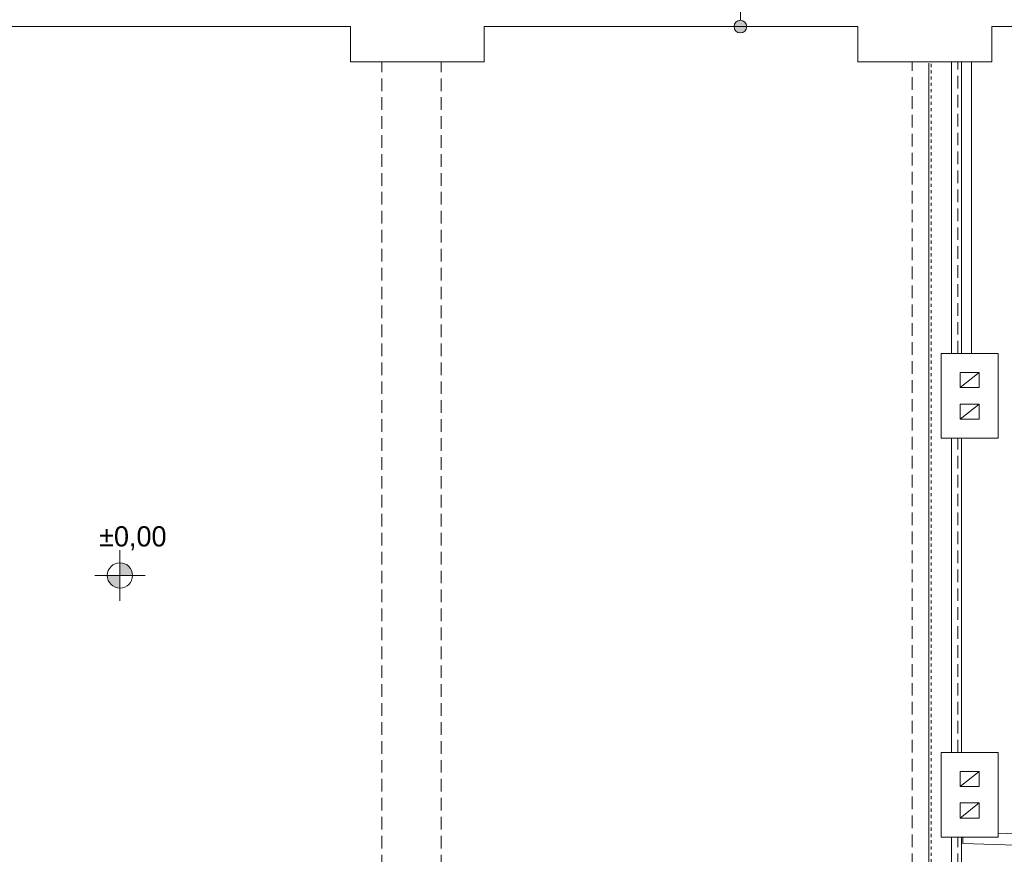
# Model space of a CAD drawing. Extents: x -528673 to -426178, y 23200 to 131944.
# Tile 48 of 87: x -481929 to -474131, y 61468 to 68080. Entities that reach past the tile are written whole.
import ezdxf

# ---------------------------------------------------------------- set-up
doc = ezdxf.new("R2010")
doc.units = 0
doc.header["$MEASUREMENT"] = 0
doc.linetypes.add('Hidden Line', pattern=[50, 25, -25])
doc.linetypes.add('Krawędzie ukryte', pattern=[150, 100, -50])
for name, color, linetype in [('#PODKŁAD', 252, 'Continuous'), ('Arch opisy', 252, 'Continuous'), ('INWENT RZĘDNE', 252, 'Continuous')]:
    doc.layers.add(name, color=color, linetype=linetype)
for name, color, linetype, lineweight in [('Arch opisy_Nr_Pióra__21', 252, 'Continuous', 9), ('INWENT BALUSTRADY_Nr_Pióra__21', 252, 'Continuous', 9), ('INWENT KONST. DREWNIANA_Nr_Pióra__21', 252, 'Continuous', 9), ('INWENT RZĘDNE_Nr_Pióra__21', 252, 'Continuous', 9), ('INWENT.ŚCIANY_Nr_Pióra__1', 252, 'Continuous', 25), ('INWENT.ŚCIANY_Nr_Pióra__21', 252, 'Continuous', 9), ('Istniejące stropy_Nr_Pióra__5', 252, 'Continuous', 13)]:
    doc.layers.add(name, color=color, linetype=linetype, lineweight=lineweight)
doc.styles.add('GENERATED_STYLE_1', font='txt')

# ---------------------------------------------------------------- blocks, each defined once
blk = doc.blocks.new('Koty wysokościowe_113', base_point=(-481134.7, 63676.8))
at = {"layer": 'INWENT RZĘDNE_Nr_Pióra__21', "linetype": 'Continuous'}
for points in [[(-481134.7, 63676.8), (-481034.7, 63676.8), (-481042.3, 63715), (-481064, 63747.5), (-481096.4, 63769.2), (-481134.7, 63776.8)], [(-481134.7, 63676.8), (-481234.7, 63676.8), (-481227.1, 63638.5), (-481205.4, 63606.1), (-481173, 63584.4), (-481134.7, 63576.8)]]:
    blk.add_hatch(color=256, dxfattribs=at).paths.add_polyline_path(points, flags=0)
for p, q in [((-481134.7, 63476.8), (-481134.7, 63876.8)), ((-481334.7, 63676.8), (-480934.7, 63676.8))]:
    blk.add_line(p, q, dxfattribs=at)
blk.add_circle((-481134.7, 63676.8), 100, dxfattribs=at)
at = {"layer": 'INWENT RZĘDNE_Nr_Pióra__21', "insert": (-481299.5, 63876.8), "char_height": 160, "attachment_point": 7, "style": 'GENERATED_STYLE_1'}
blk.add_mtext('{±0,00}', dxfattribs=at)
blk = doc.blocks.new('Linia_177', base_point=(-476221.2, 68024.5))
at = {"layer": 'Arch opisy_Nr_Pióra__21', "linetype": 'Continuous'}
for points in [[(-476171.2, 68544.5), (-476175, 68563.7), (-476185.8, 68579.9), (-476202, 68590.7), (-476221.2, 68594.5), (-476240.3, 68590.7), (-476256.5, 68579.9), (-476267.3, 68563.7), (-476271.2, 68544.5), (-476267.3, 68525.4), (-476256.5, 68509.2), (-476240.3, 68498.3), (-476221.2, 68494.5), (-476202, 68498.3), (-476185.8, 68509.2), (-476175, 68525.4)], [(-476171.2, 68024.5), (-476175, 68043.7), (-476185.8, 68059.9), (-476202, 68070.7), (-476221.2, 68074.5), (-476240.3, 68070.7), (-476256.5, 68059.9), (-476267.3, 68043.7), (-476271.2, 68024.5), (-476267.3, 68005.4), (-476256.5, 67989.2), (-476240.3, 67978.3), (-476221.2, 67974.5), (-476202, 67978.3), (-476185.8, 67989.2), (-476175, 68005.4)]]:
    blk.add_hatch(color=256, dxfattribs=at).paths.add_polyline_path(points, flags=0)
blk.add_line((-476221.2, 68074.5), (-476221.2, 68494.5), dxfattribs=at)
for centre in [(-476221.2, 68544.5), (-476221.2, 68024.5)]:
    blk.add_circle(centre, 50, dxfattribs=at)
blk = doc.blocks.new('PIĘTRO')
at = {"layer": 'INWENT BALUSTRADY_Nr_Pióra__21', "color": 252, "linetype": 'Continuous', "lineweight": 15}
for p, q in [((-474550.2, 67744.5), (-474550.2, 65434.5)), ((-474470.2, 67744.5), (-474470.2, 65434.5)), ((-474550.2, 64764.5), (-474550.2, 62274.5)), ((-474470.2, 64764.5), (-474470.2, 62274.5)), ((-474550.2, 61604.5), (-474550.2, 59274.5)), ((-474470.2, 61604.5), (-474470.2, 59274.5))]:
    blk.add_line(p, q, dxfattribs=at)
at = {"layer": 'INWENT KONST. DREWNIANA_Nr_Pióra__21', "color": 252, "linetype": 'Continuous', "lineweight": 15}
for p, q in [((-474330.2, 65284.5), (-474480.2, 65284.5)), ((-474480.2, 65164.5), (-474480.2, 65284.5)), ((-474480.2, 65164.5), (-474330.2, 65284.5)), ((-474330.2, 65164.5), (-474330.2, 65284.5)), ((-474330.2, 65164.5), (-474480.2, 65164.5)), ((-474480.2, 64914.5), (-474480.2, 65034.5)), ((-474330.2, 65034.5), (-474480.2, 65034.5)), ((-474480.2, 64914.5), (-474330.2, 65034.5)), ((-474330.2, 64914.5), (-474330.2, 65034.5)), ((-474330.2, 64914.5), (-474480.2, 64914.5)), ((-474330.2, 62124.5), (-474480.2, 62124.5)), ((-474480.2, 62004.5), (-474480.2, 62124.5)), ((-474480.2, 62004.5), (-474330.2, 62124.5)), ((-474330.2, 62004.5), (-474330.2, 62124.5)), ((-474330.2, 62004.5), (-474480.2, 62004.5)), ((-474480.2, 61754.5), (-474480.2, 61874.5)), ((-474330.2, 61874.5), (-474480.2, 61874.5)), ((-474480.2, 61754.5), (-474330.2, 61874.5)), ((-474330.2, 61754.5), (-474330.2, 61874.5)), ((-474330.2, 61754.5), (-474480.2, 61754.5))]:
    blk.add_line(p, q, dxfattribs=at)
at = {"layer": 'INWENT.ŚCIANY_Nr_Pióra__1', "color": 252, "linetype": 'Continuous', "lineweight": 15}
for p, q in [((-482290.2, 68024.5), (-479310.2, 68024.5)), ((-479310.2, 68024.5), (-479310.2, 67744.5)), ((-478250.2, 67744.5), (-478250.2, 68024.5)), ((-478250.2, 68024.5), (-475290.2, 68024.5)), ((-475290.2, 68024.5), (-475290.2, 67744.5)), ((-474230.2, 68024.5), (-474230.2, 67744.5)), ((-474230.2, 68024.5), (-472360.2, 68024.5)), ((-479310.2, 67744.5), (-478250.2, 67744.5)), ((-474230.2, 67744.5), (-475290.2, 67744.5)), ((-474180.2, 65434.5), (-474630.2, 65434.5)), ((-474630.2, 64764.5), (-474630.2, 65434.5)), ((-474180.2, 65434.5), (-474180.2, 64764.5)), ((-474180.2, 64764.5), (-474630.2, 64764.5)), ((-474180.2, 62274.5), (-474630.2, 62274.5)), ((-474630.2, 62274.5), (-474630.2, 61604.5)), ((-474180.2, 62274.5), (-474180.2, 61604.5)), ((-474630.2, 61604.5), (-474180.2, 61604.5))]:
    blk.add_line(p, q, dxfattribs=at)
at = {"layer": 'INWENT.ŚCIANY_Nr_Pióra__21', "color": 252, "linetype": 'Continuous', "lineweight": 15}
for p, q in [((-474470.2, 65434.5), (-474470.2, 67744.5)), ((-474390.2, 65434.5), (-474390.2, 67744.5)), ((-474460.2, 61604.5), (-474460.2, 61554.5)), ((-474180.2, 61635.3), (-473599.5, 61615.9)), ((-474460.2, 61554.5), (-473602.5, 61525.9))]:
    blk.add_line(p, q, dxfattribs=at)
at = {"layer": 'Istniejące stropy_Nr_Pióra__5', "color": 252, "linetype": 'Krawędzie ukryte', "lineweight": 15}
for p, q in [((-479060.2, 59264.5), (-479060.2, 67744.5)), ((-478590.2, 59264.5), (-478590.2, 67744.5)), ((-474860.2, 59274.5), (-474860.2, 67744.5)), ((-474500.2, 65434.5), (-474500.2, 67744.5)), ((-474500.2, 62274.5), (-474500.2, 64764.5)), ((-474500.2, 59274.5), (-474500.2, 61604.5))]:
    blk.add_line(p, q, dxfattribs=at)
at = {"layer": 'Istniejące stropy_Nr_Pióra__5', "color": 252, "linetype": 'Continuous', "lineweight": 15}
blk.add_line((-474730.2, 60224.5), (-474730.2, 67734.5), dxfattribs=at)
at = {"layer": 'Istniejące stropy_Nr_Pióra__5', "color": 252, "linetype": 'Hidden Line', "lineweight": 15}
blk.add_line((-474710.2, 60254.5), (-474710.2, 67734.5), dxfattribs=at)
at = {"layer": 'Arch opisy', "color": 252, "linetype": 'Continuous', "lineweight": 15}
blk.add_blockref('Linia_177', (-476221.2, 68024.5), dxfattribs=at)
at = {"layer": 'INWENT RZĘDNE', "color": 252, "lineweight": 15}
blk.add_blockref('Koty wysokościowe_113', (-481134.7, 63676.8), dxfattribs=at)

msp = doc.modelspace()

# ---------------------------------------------------------------- block references
at = {"layer": '#PODKŁAD'}
msp.add_blockref('PIĘTRO', (0, 0), dxfattribs=at)

doc.saveas('drawing.dxf')
